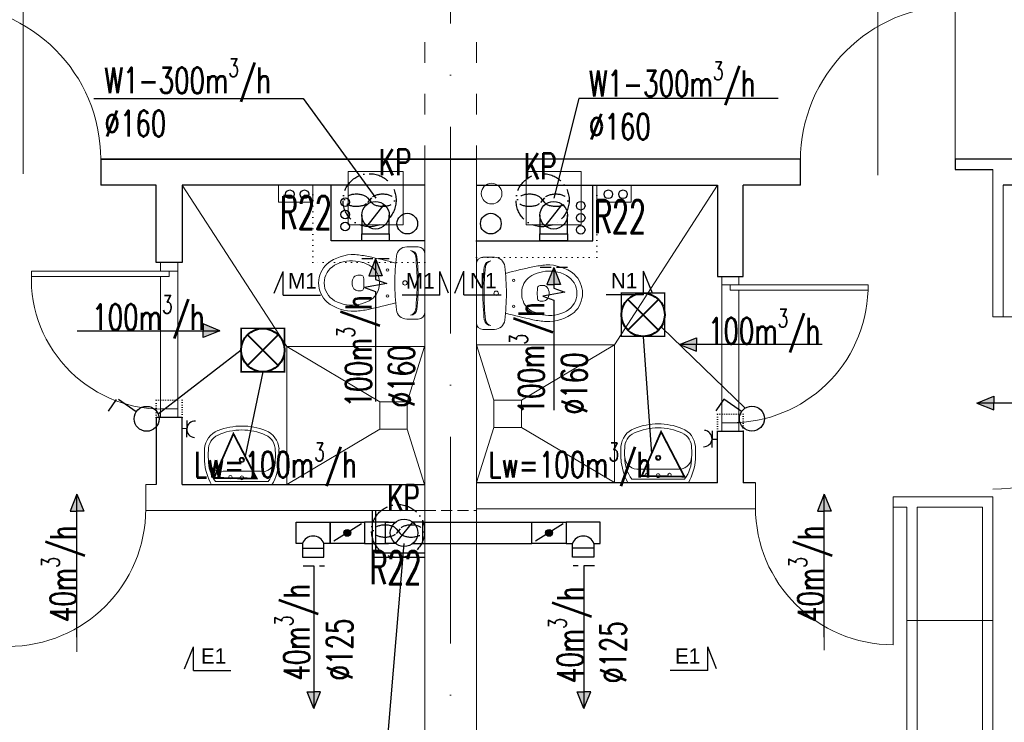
# Model space of a CAD drawing. Header units: millimetres. Extents: x -6513 to 30474, y -6915 to 65597.
# Tile 123 of 256: x -1902 to -1330, y 12978 to 13386. Entities that reach past the tile are written whole.
import ezdxf
from ezdxf.enums import TextEntityAlignment as Align

# ---------------------------------------------------------------- set-up
doc = ezdxf.new("R2010")
doc.units = ezdxf.units.MM
for name, pattern in [('ACAD_ISO03W100', [30, 12, -18]), ('ACAD_ISO10W100', [18, 12, -3, 0, -3]), ('DASHED', [19.05, 12.7, -6.35]), ('DOT', [6.35, 0, -6.35])]:
    doc.linetypes.add(name, pattern=pattern)
doc.layers.get('0').update_dxf_attribs({"color": 8})
for name, color, linetype in [('A200_General07', 8, 'Continuous'), ('A200_General08', 8, 'Continuous'), ('A270_text04', 8, 'Continuous'), ('A_obudowy', 8, 'Continuous'), ('DB_inst_pomocn', 8, 'Continuous')]:
    doc.layers.add(name, color=color, linetype=linetype)
for name, color, linetype, lineweight in [('A_cienka', 8, 'Continuous', 5), ('A_linia przekroj', 8, 'Continuous', 25), ('A_osie', 8, 'ACAD_ISO10W100', 5), ('A_przerywana', 8, 'ACAD_ISO03W100', 5), ('A_widok', 8, 'Continuous', 13), ('cieńkie', 8, 'Continuous', 9), ('DB-WM-nawiew-opis', 8, 'Continuous', 25), ('DB-WM-nawiew-opis-odnośnik', 8, 'Continuous', 30), ('DB-WM-wywiew-opis', 8, 'Continuous', 25), ('DB-WM-wywiew-opis-odnośnik', 8, 'Continuous', 30), ('DB_WM_nawiew', 8, 'Continuous', 30), ('DB_WM_wywiew', 8, 'Continuous', 30), ('DB_WM_ścianka nowa', 8, 'Continuous', 25), ('E_gniazda wtykowe', 1, 'Continuous', 30), ('E_oświetlenie', 1, 'Continuous', 30), ('E_technologia', 1, 'ACAD_ISO10W100', 30), ('noew ściany archwig', 8, 'Continuous', 9), ('snitarne archwig nowe', 8, 'Continuous', 9), ('Stolarka ARCHWIG', 8, 'Continuous', 5), ('widokowe ARCHWIG', 8, 'Continuous', 5), ('wyburzenia', 8, 'DOT', 20), ('Ściany ARCHWIG', 8, 'Continuous', 30)]:
    doc.layers.add(name, color=color, linetype=linetype, lineweight=lineweight)
doc.styles.add('BRH', font='txt')
doc.styles.add('SIMPLEXD', font='SIMPLEX.SHX', dxfattribs={"width": 0.6})
doc.styles.get("Standard").update_dxf_attribs({"font": 'txt.shx', "width": 0.9})

# ---------------------------------------------------------------- blocks, each defined once
blk = doc.blocks.new('drzwi schem')
at = {"color": 252, "ltscale": 10}
blk.add_line((0.5, -0.0928), (0.5, 1.0398), dxfattribs=at)
at = {"color": 252}
blk.add_line((0, 0), (0, 1), dxfattribs=at)
blk.add_arc((0, 0), 1, 0, 90, dxfattribs=at)
blk = doc.blocks.new('klop oli 2')
at = {"layer": 'snitarne archwig nowe', "color": 252}
for p, q in [((0, 17.18), (0, 0)), ((3.76, 20.94), (10.5, 20.94)), ((0, -17.18), (0, 0)), ((3.76, 0), (3.76, 1.04)), ((3.76, 0), (3.76, -1.04)), ((38.87, 4.52), (36.98, 4.52)), ((38.87, -4.52), (36.98, -4.52)), ((3.76, -20.94), (10.5, -20.94))]:
    blk.add_line(p, q, dxfattribs=at)
for centre, radius in [((21.65, 7.53), 0.706), ((11.48, 0), 1.27), ((11.48, 0), 1.27), ((21.65, -7.53), 0.706)]:
    blk.add_circle(centre, radius, dxfattribs=at)
for centre, radius, start, end in [((3.76, 17.18), 3.76, 90, 180), ((8.35, 15.01), 3.76, 90, 173.7281), ((9.02, 15.07), 3.76, 100.2428, 173.7859), ((10.5, 14.92), 6.02, 6.7931, 90), ((144.94, 0), 141.18, 173.7281, 180), ((144.94, 0), 140.52, 173.6694, 180), ((-114.73, 0), 132.14, 0, 6.7931), ((79.96, -215.17), 235.29, 101.5744, 105.544), ((43.09, -10.57), 23.53, 101.6195, 117.4027), ((44.77, -39.84), 56.47, 94.3794, 102.2907), ((42.45, -7.44), 20.33, 60.8839, 101.6195), ((41.45, -7.98), 24.47, 51.2869, 92.3028), ((37.27, 0.66), 10.88, 117.4027, 173.7581), ((46.59, 0), 11.82, 0, 60.8839), ((46.59, 0), 15.06, 0, 47.5638), ((144.94, 0), 141.18, 180, 186.2719), ((144.94, 0), 140.52, 180, 186.3306), ((-114.73, 0), 132.14, 353.2069, 0), ((43.29, 0), 16.94, 173.7581, 180), ((43.29, 0), 16.94, 180, 186.2419), ((63.62, 0), 28.24, 173.3508, 180), ((63.62, 0), 28.24, 180, 186.6492), ((36.98, 3.11), 1.41, 90, 173.3508), ((38.87, 1.69), 2.82, 36.8699, 90), ((36.61, 0), 5.65, 0, 36.8699), ((36.61, 0), 5.65, 323.1301, 0), ((46.59, 0), 11.82, 299.1161, 0), ((46.59, 0), 15.06, 312.4362, 0), ((37.27, -0.66), 10.88, 186.2419, 242.5973), ((36.98, -3.11), 1.41, 186.6492, 270), ((38.87, -1.69), 2.82, 270, 323.1301), ((43.09, 10.57), 23.53, 242.5973, 258.3805), ((42.45, 7.44), 20.33, 258.3805, 299.1161), ((41.45, 7.98), 24.47, 267.6972, 308.7131), ((8.35, -15.01), 3.76, 186.2719, 270), ((9.02, -15.07), 3.76, 186.2141, 259.7572), ((10.5, -14.92), 6.02, 270, 353.2069), ((79.96, 215.17), 235.29, 254.456, 258.4256), ((44.77, 39.84), 56.47, 257.7093, 265.6206), ((3.76, -17.18), 3.76, 180, 270)]:
    blk.add_arc(centre, radius, start, end, dxfattribs=at)
blk = doc.blocks.new('umywalka oli2')
at = {"layer": 'snitarne archwig nowe', "color": 252}
for p, q in [((0, 17.55), (0, 0)), ((20.94, 21.61), (13.75, 21.61)), ((1.97, 15.36), (1.97, 0)), ((7.88, 0.01), (7.88, 10.82)), ((0, 0), (0, -17.55)), ((1.97, 0), (1.97, -15.36)), ((7.88, -10.8), (7.88, 0.01)), ((13.75, -21.61), (20.94, -21.61))]:
    blk.add_line(p, q, dxfattribs=at)
for centre, radius in [((4.5, 6.61), 0.994), ((4.1, 0.01), 1.11), ((14.5, 0.01), 1.48), ((14.5, 0.01), 0.946), ((4.5, -6.61), 0.994)]:
    blk.add_circle(centre, radius, dxfattribs=at)
for centre, radius, start, end in [((15.57, -9.87), 31.53, 93.3155, 119.5931), ((14.19, -1.15), 20.54, 88.5847, 126.5008), ((15.27, 11.96), 7.48, 91.7023, 188.8292), ((17.34, -1.9), 21.45, 82.9063, 97.0937), ((20.43, 10.2), 9.2, 23.1986, 92.7468), ((20.18, 9.48), 12.16, 20.9395, 86.4287), ((-1.18, -0.01), 33.1, 360, 24.6987), ((-3.23, -0.01), 37.42, 360, 21.6896), ((-1.18, 0.01), 33.1, 335.3013, 0), ((-3.23, 0.01), 37.42, 338.3104, 0), ((15.27, -11.95), 7.48, 171.1708, 268.2977), ((14.19, 1.15), 20.54, 233.4992, 271.4153), ((20.43, -10.2), 9.2, 267.2532, 336.8014), ((20.18, -9.48), 12.16, 273.5713, 339.0605), ((15.57, 9.87), 31.53, 240.4069, 266.6845), ((17.34, 1.9), 21.45, 262.9063, 277.0937)]:
    blk.add_arc(centre, radius, start, end, dxfattribs=at)
blk = doc.blocks.new('A$C2355049C')
at = {"layer": 'DB-WM-nawiew-opis-odnośnik'}
h = blk.add_hatch(color=256, dxfattribs=at)
h.paths.add_polyline_path([(0, -9.82), (3.94, -9.82), (0, 0)])
h.paths.add_polyline_path([(0, 0), (-3.94, -9.82), (0, -9.82)])
at = {"layer": 'DB-WM-nawiew-opis-odnośnik', "flags": 128}
for points in [[(0, 0), (-3.94, -9.82), (0, -9.82)], [(0, -82.94), (0, 0)], [(0, 0), (3.94, -9.82), (0, -9.82)]]:
    blk.add_lwpolyline(points, dxfattribs=at)
blk = doc.blocks.new('A$C620C4C60')
at = {"layer": 'DB-WM-wywiew-opis-odnośnik'}
h = blk.add_hatch(color=256, dxfattribs=at)
h.paths.add_polyline_path([(0, 0), (9.82, 3.94), (9.82, 0)])
h.paths.add_polyline_path([(9.82, 0), (9.82, -3.94), (0, 0)])
at = {"layer": 'DB-WM-wywiew-opis-odnośnik', "flags": 128}
for points in [[(12.06, 0), (14.37, -6.46), (16.61, 6.4), (18.93, 0)], [(0, 0), (9.82, 3.94), (9.82, 0)], [(0, 0), (12.06, 0)], [(0, 0), (9.82, -3.94), (9.82, 0)], [(18.93, 0), (82.94, 0)]]:
    blk.add_lwpolyline(points, dxfattribs=at)
blk = doc.blocks.new('Sect Mk right')
at = {"layer": 'A200_General07', "color": 1}
for p, q in [((0.29, 7.48), (3.92, 6.01)), ((0, 6.01), (0, -0.21)), ((0, 6.01), (3.92, 6.01))]:
    blk.add_line(p, q, dxfattribs=at)
at = {"layer": 'A270_text04', "color": 0, "style": 'BRH'}
blk.add_attdef('-', text='', height=4.51, dxfattribs=at).set_placement((1.77, 1.49), align=Align.MIDDLE)
blk = doc.blocks.new('gw1')
at = {"layer": 'E_gniazda wtykowe'}
for p, q in [((99083.83, 55833.13), (99083.83, 55845.45)), ((99083.82, 55839.28), (99080.13, 55839.28))]:
    blk.add_line(p, q, dxfattribs=at)
blk.add_arc((99089.81, 55839.05), 6.04, 87.79577, 267.79577, dxfattribs=at)
blk = doc.blocks.new('raster')
at = {"layer": 'E_oświetlenie', "lineweight": 40}
for p, q in [((-21.2, 21.2), (21.2, -21.2)), ((21.2, 21.2), (-21.2, -21.2))]:
    blk.add_line(p, q, dxfattribs=at)
at = {"layer": 'E_oświetlenie', "const_width": 2}
blk.add_lwpolyline([(-30, -30), (30, -30), (30, 30), (-30, 30)], close=True, dxfattribs=at)
at = {"layer": 'E_oświetlenie', "lineweight": 40}
blk.add_circle((0, 0), 30, dxfattribs=at)

msp = doc.modelspace()

# ---------------------------------------------------------------- hatches: boundary and pattern name
at = {"layer": 'DB_WM_nawiew'}
h = msp.add_hatch(color=256, dxfattribs=at)
edge = h.paths.add_edge_path()
edge.add_arc((-1711.446, 13088.092), 2, 0, 360)
h = msp.add_hatch(color=256, dxfattribs=at)
edge = h.paths.add_edge_path()
edge.add_arc((-1594.235, 13088.092), 2, 0, 360)

# ---------------------------------------------------------------- linework, layer by layer
at = {"layer": 'A_cienka'}
msp.add_line((-1336.446, 13037.23), (-1386.446, 13037.23), dxfattribs=at)
at = {"layer": 'A_linia przekroj'}
for p, q in [((-1854.661, 13305.092), (-1636.446, 13305.092)), ((-1854.661, 13305.092), (-1854.661, 13290.092)), ((-1448.216, 13305.092), (-1854.661, 13305.092)), ((-1448.216, 13290.092), (-1448.216, 13305.092)), ((-1066.446, 13305.092), (-1358.232, 13305.092)), ((-1358.232, 13305.092), (-1358.232, 13299.092)), ((-1358.232, 13299.092), (-1336.446, 13299.092)), ((-1822.446, 13290.092), (-1854.661, 13290.092)), ((-1448.216, 13290.092), (-1481.446, 13290.092)), ((-1096.446, 13290.092), (-1330.446, 13290.092)), ((-1474.353, 13117.092), (-1481.446, 13117.092))]:
    msp.add_line(p, q, dxfattribs=at)
at = {"layer": 'A_obudowy', "linetype": 'ByBlock'}
for p, q in [((-1697.052, 13101.092), (-1697.052, 13073.892)), ((-1695.052, 13101.092), (-1695.052, 13076.392)), ((-1695.052, 13076.392), (-1666.446, 13076.392)), ((-1697.052, 13073.892), (-1666.446, 13073.892))]:
    msp.add_line(p, q, dxfattribs=at)
at = {"layer": 'A_osie', "ltscale": 10}
msp.add_line((-1651.446, 12663.649), (-1651.446, 14415.708), dxfattribs=at)
at = {"layer": 'A_przerywana'}
for p, q in [((-1666.446, 13493.092), (-1666.446, 13305.092)), ((-1636.446, 13493.092), (-1636.446, 13305.092))]:
    msp.add_line(p, q, dxfattribs=at)
at = {"layer": 'A_przerywana', "color": 252}
for p, q in [((-1666.446, 13493.092), (-1666.446, 13305.092)), ((-1666.446, 13493.092), (-1666.446, 13305.092)), ((-1636.446, 13493.092), (-1636.446, 13305.092)), ((-1636.446, 13493.092), (-1636.446, 13305.092))]:
    msp.add_line(p, q, dxfattribs=at)
at = {"layer": 'A_przerywana', "linetype": 'DASHED', "ltscale": 0.5}
msp.add_line((-1666.453, 13101.092), (-1636.446, 13101.092), dxfattribs=at)
at = {"layer": 'A_widok', "ltscale": 5}
for p, q in [((-1666.446, 13305.092), (-1666.446, 13036.305)), ((-1636.446, 13305.092), (-1636.446, 13036.557)), ((-1336.446, 13299.092), (-1336.446, 13213.518)), ((-1330.446, 13290.092), (-1330.446, 13213.518)), ((-1336.446, 13213.518), (-1330.446, 13213.518)), ((-1666.446, 12679.092), (-1666.446, 13185.092)), ((-1636.446, 12679.092), (-1636.446, 13185.092)), ((-1474.353, 13102.092), (-1474.353, 13117.092)), ((-1828.546, 13101.092), (-1828.54, 13116.092)), ((-1828.54, 13116.092), (-1822.446, 13116.092)), ((-1336.446, 13108.934), (-1394.353, 13108.934)), ((-1394.353, 13108.934), (-1394.353, 13102.934)), ((-1336.446, 12703.934), (-1336.446, 13108.934)), ((-1828.546, 13101.092), (-1666.453, 13101.092)), ((-1474.353, 13102.092), (-1636.446, 13102.092)), ((-1386.446, 13102.934), (-1394.353, 13102.934)), ((-1386.446, 12703.934), (-1386.446, 13102.934)), ((-1380.446, 12703.934), (-1380.446, 13102.934)), ((-1342.446, 13102.934), (-1380.446, 13102.934)), ((-1342.446, 12703.934), (-1342.446, 13102.934))]:
    msp.add_line(p, q, dxfattribs=at)
at = {"layer": 'cieńkie'}
for p, q in [((-1711.033, 13267.092), (-1711.033, 13298.092)), ((-1711.033, 13298.092), (-1679.033, 13298.092)), ((-1708.533, 13298.092), (-1681.533, 13298.092)), ((-1679.033, 13298.092), (-1679.033, 13267.092)), ((-1679.033, 13298.092), (-1679.033, 13267.092)), ((-1607.541, 13267.092), (-1607.541, 13298.092)), ((-1607.541, 13298.092), (-1575.541, 13298.092)), ((-1605.041, 13298.092), (-1578.041, 13298.092)), ((-1575.541, 13298.092), (-1575.541, 13267.092)), ((-1679.033, 13267.092), (-1679.033, 13281.092)), ((-1679.033, 13267.092), (-1679.033, 13281.092)), ((-1575.541, 13267.092), (-1575.541, 13281.092)), ((-1711.033, 13267.092), (-1697.033, 13267.092)), ((-1679.033, 13267.092), (-1711.033, 13267.092)), ((-1679.033, 13267.092), (-1711.033, 13267.092)), ((-1702.033, 13267.092), (-1688.033, 13267.092)), ((-1702.033, 13267.092), (-1688.033, 13267.092)), ((-1607.541, 13267.092), (-1593.541, 13267.092)), ((-1575.541, 13267.092), (-1607.541, 13267.092)), ((-1575.541, 13267.092), (-1607.541, 13267.092)), ((-1598.541, 13267.092), (-1584.541, 13267.092)), ((-1598.541, 13267.092), (-1584.541, 13267.092))]:
    msp.add_line(p, q, dxfattribs=at)
msp.add_circle((-1627.605, 13285.159), 6, dxfattribs=at)
at = {"layer": 'DB-WM-nawiew-opis'}
msp.add_lwpolyline([(-1843.988, 12953.121), (-1689.295, 12953.121), (-1678.446, 13081.936)], dxfattribs=at)
at = {"layer": 'DB-WM-wywiew-opis'}
for points in [[(-1858.762, 13340.344), (-1737.126, 13340.344), (-1694.878, 13282.464)], [(-1461.226, 13340.344), (-1576.99, 13340.344), (-1591.385, 13282.464)]]:
    msp.add_lwpolyline(points, dxfattribs=at)
at = {"layer": 'DB_inst_pomocn'}
for centre, radius in [((-1712.741, 13280.238), 2.5), ((-1575.852, 13278.134), 2.5), ((-1712.741, 13273.067), 2.5), ((-1676.575, 13267.706), 6), ((-1628.069, 13267.706), 6), ((-1575.852, 13271.155), 2.5), ((-1575.852, 13271.149), 2.5), ((-1712.741, 13266.011), 2.5), ((-1575.852, 13264.099), 2.5)]:
    msp.add_circle(centre, radius, dxfattribs=at)
at = {"layer": 'DB_WM_nawiew'}
for points in [[(-1741.146, 13094.342), (-1721.446, 13094.342), (-1721.446, 13081.842), (-1725.046, 13081.842)], [(-1737.546, 13081.842), (-1741.146, 13081.842), (-1741.146, 13094.342)], [(-1701.446, 13081.842), (-1721.446, 13081.842), (-1721.446, 13094.342), (-1701.446, 13094.342)], [(-1687.446, 13094.342), (-1701.446, 13094.342), (-1701.446, 13081.842), (-1687.446, 13081.842)], [(-1683.44, 13081.842), (-1689.246, 13081.842), (-1689.246, 13094.342), (-1683.44, 13094.342)], [(-1683.44, 13081.842), (-1673.453, 13094.342)], [(-1673.453, 13081.842), (-1667.646, 13081.842), (-1667.646, 13094.342), (-1673.453, 13094.342)], [(-1667.646, 13094.342), (-1604.235, 13094.342)], [(-1584.235, 13081.842), (-1604.235, 13081.842), (-1604.235, 13094.342), (-1584.235, 13094.342)], [(-1564.535, 13094.342), (-1584.235, 13094.342), (-1584.235, 13081.842), (-1580.635, 13081.842)], [(-1568.135, 13081.842), (-1564.535, 13081.842), (-1564.535, 13094.342)], [(-1703.218, 13093.235), (-1719.339, 13083.159)], [(-1586.006, 13093.235), (-1602.128, 13083.159)], [(-1737.546, 13081.842), (-1737.546, 13079.092), (-1725.046, 13079.092), (-1725.046, 13081.842)], [(-1669.446, 13081.842), (-1604.235, 13081.842)], [(-1568.135, 13081.842), (-1568.135, 13079.092), (-1580.635, 13079.092), (-1580.635, 13081.842)], [(-1737.546, 13079.092), (-1737.546, 13073.892), (-1725.046, 13073.892), (-1725.046, 13080.467)], [(-1568.135, 13079.092), (-1568.135, 13073.892), (-1580.635, 13073.892), (-1580.635, 13079.092)]]:
    msp.add_lwpolyline(points, dxfattribs=at)
at = {"layer": 'DB_WM_nawiew', "linetype": 'DASHED', "ltscale": 0.5}
for points in [[(-1737.152, 13068.892), (-1724.652, 13068.892)], [(-1567.741, 13068.892), (-1580.241, 13068.892)]]:
    msp.add_lwpolyline(points, dxfattribs=at)
at = {"layer": 'DB_WM_nawiew'}
for centre in [(-1711.446, 13088.092), (-1594.235, 13088.092)]:
    msp.add_circle(centre, 2, dxfattribs=at)
for centre in [(-1731.296, 13079.612), (-1574.385, 13079.612)]:
    msp.add_arc(centre, 6.636, 19.63683, 160.36317, dxfattribs=at)
at = {"layer": 'DB_WM_wywiew'}
for points in [[(-1699.957, 13266.287), (-1690.109, 13278.897)], [(-1596.465, 13266.287), (-1586.617, 13278.897)], [(-1703.033, 13272.592), (-1703.033, 13261.792), (-1687.033, 13261.792), (-1687.033, 13272.592)], [(-1599.541, 13272.592), (-1599.541, 13261.792), (-1583.541, 13261.792), (-1583.541, 13272.592)], [(-1687.033, 13261.792), (-1687.033, 13257.792), (-1703.033, 13257.792), (-1703.033, 13261.792)], [(-1583.541, 13261.792), (-1583.541, 13257.792), (-1599.541, 13257.792), (-1599.541, 13261.792)]]:
    msp.add_lwpolyline(points, dxfattribs=at)
at = {"layer": 'DB_WM_wywiew', "linetype": 'DASHED', "ltscale": 0.5}
for points in [[(-1687.033, 13247.248), (-1703.033, 13247.248)], [(-1583.541, 13242.248), (-1599.541, 13242.248)]]:
    msp.add_lwpolyline(points, dxfattribs=at)
at = {"layer": 'DB_WM_wywiew', "color": 1}
for centre in [(-1695.033, 13272.592), (-1591.541, 13272.592)]:
    msp.add_circle(centre, 8, dxfattribs=at)
at = {"layer": 'DB_WM_wywiew', "color": 240}
msp.add_circle((-1678.446, 13088.092), 8, dxfattribs=at)
at = {"layer": 'DB_WM_ścianka nowa'}
for points in [[(-1666.758, 13257.792), (-1720.758, 13257.792), (-1720.758, 13290.348)], [(-1636.758, 13257.792), (-1568.758, 13257.792), (-1568.758, 13290.348)]]:
    msp.add_lwpolyline(points, dxfattribs=at)
at = {"layer": 'E_oświetlenie'}
for p, q in [((-1539.631, 13202.221), (-1534.762, 13133.946)), ((-1539.631, 13202.221), (-1534.762, 13133.946)), ((-1528.772, 13207.426), (-1480.305, 13160.544)), ((-1528.772, 13207.426), (-1480.305, 13160.544)), ((-1773.115, 13194.236), (-1821.299, 13156.974)), ((-1773.115, 13194.236), (-1821.299, 13156.974)), ((-1760.515, 13181.636), (-1770.843, 13132.663)), ((-1760.515, 13181.636), (-1770.843, 13132.663)), ((-1845.695, 13165.603), (-1850.396, 13158.827)), ((-1845.695, 13165.603), (-1850.396, 13158.827)), ((-1834.01, 13158.463), (-1844.302, 13165.603)), ((-1834.01, 13158.463), (-1844.302, 13165.603)), ((-1492.647, 13165.709), (-1497.348, 13158.932)), ((-1492.647, 13165.709), (-1497.348, 13158.932)), ((-1482.355, 13158.568), (-1492.647, 13165.709)), ((-1482.355, 13158.568), (-1492.647, 13165.709)), ((-1777.613, 13145.689), (-1788.856, 13119.992)), ((-1777.613, 13145.689), (-1788.856, 13119.992)), ((-1777.613, 13145.689), (-1764.073, 13119.636)), ((-1777.613, 13145.689), (-1764.073, 13119.636)), ((-1529.141, 13146.795), (-1540.384, 13121.097)), ((-1529.141, 13146.795), (-1540.384, 13121.097)), ((-1529.141, 13146.795), (-1515.601, 13120.742)), ((-1529.141, 13146.795), (-1515.601, 13120.742)), ((-1788.856, 13119.992), (-1764.073, 13119.636)), ((-1788.856, 13119.992), (-1764.073, 13119.636)), ((-1540.384, 13121.097), (-1515.601, 13120.742)), ((-1540.384, 13121.097), (-1515.601, 13120.742))]:
    msp.add_line(p, q, dxfattribs=at)
at = {"layer": 'E_oświetlenie', "const_width": 1.05}
for points in [[(-1764.073, 13119.636), (-1777.613, 13145.689), (-1788.856, 13119.992)], [(-1764.073, 13119.636), (-1777.613, 13145.689), (-1788.856, 13119.992)], [(-1515.601, 13120.742), (-1529.141, 13146.795), (-1540.384, 13121.097)], [(-1515.601, 13120.742), (-1529.141, 13146.795), (-1540.384, 13121.097)]]:
    msp.add_lwpolyline(points, close=True, dxfattribs=at)
at = {"layer": 'E_oświetlenie'}
for centre in [(-1828.052, 13154.329), (-1828.052, 13154.329), (-1476.397, 13154.435), (-1476.397, 13154.435)]:
    msp.add_circle(centre, 7.252, dxfattribs=at)
at = {"layer": 'E_technologia'}
for p, q in [((-1699.724, 13282.693), (-1697.32, 13279.914)), ((-1697.32, 13282.693), (-1699.724, 13279.914)), ((-1599.198, 13282.693), (-1596.794, 13279.914)), ((-1596.794, 13282.693), (-1599.198, 13279.914)), ((-1683.134, 13090.511), (-1680.73, 13087.732)), ((-1680.73, 13090.511), (-1683.134, 13087.732))]:
    msp.add_line(p, q, dxfattribs=at)
for centre in [(-1698.522, 13281.304), (-1597.996, 13281.304), (-1681.932, 13089.121)]:
    msp.add_circle(centre, 15.427, dxfattribs=at)
for centre, start_param, end_param in [((-1706.149, 13281.304), 3.5498657, 9.0165049), ((-1690.895, 13281.304), 0.408273, 5.8749123), ((-1605.623, 13281.304), 3.5498657, 9.0165049), ((-1590.369, 13281.304), 0.408273, 5.8749123), ((-1689.559, 13089.121), 3.5498657, 9.0165049), ((-1674.305, 13089.121), 0.408273, 5.8749123)]:
    msp.add_ellipse(centre, major_axis=(-7, 0), ratio=0.5, start_param=start_param, end_param=end_param, dxfattribs=at)
at = {"layer": 'snitarne archwig nowe'}
msp.add_line((-1746.603, 13196.248), (-1807.446, 13290.092), dxfattribs=at)
for points in [[(-1556.29, 13197.248), (-1496.446, 13290.092)], [(-1746.603, 13116.092), (-1746.603, 13196.248), (-1666.446, 13196.248)], [(-1692.603, 13164.248), (-1746.603, 13196.248)], [(-1676.603, 13164.248), (-1666.603, 13196.248)], [(-1636.446, 13197.248), (-1556.29, 13197.248), (-1556.29, 13117.092)], [(-1626.29, 13165.248), (-1636.29, 13197.248)], [(-1610.29, 13165.248), (-1556.29, 13197.248)], [(-1692.603, 13148.248), (-1746.603, 13116.248)], [(-1676.603, 13148.248), (-1666.603, 13116.248)], [(-1626.29, 13149.248), (-1636.29, 13117.248)], [(-1610.29, 13149.248), (-1556.29, 13117.248)]]:
    msp.add_lwpolyline(points, dxfattribs=at)
for points in [[(-1676.603, 13164.248), (-1692.603, 13164.248), (-1692.603, 13148.248), (-1676.603, 13148.248)], [(-1626.29, 13149.248), (-1610.29, 13149.248), (-1610.29, 13165.248), (-1626.29, 13165.248)]]:
    msp.add_lwpolyline(points, close=True, dxfattribs=at)
at = {"layer": 'Stolarka ARCHWIG'}
for p, q in [((-1814.946, 13240.092), (-1894.946, 13240.092)), ((-1894.946, 13237.092), (-1894.946, 13240.092)), ((-1894.946, 13237.092), (-1814.946, 13237.092)), ((-1814.946, 13237.092), (-1814.946, 13240.092)), ((-1488.946, 13229.092), (-1488.946, 13232.092)), ((-1488.946, 13229.092), (-1488.946, 13232.092)), ((-1488.946, 13232.092), (-1408.946, 13232.092)), ((-1408.946, 13232.092), (-1408.946, 13229.092)), ((-1408.946, 13229.092), (-1488.946, 13229.092))]:
    msp.add_line(p, q, dxfattribs=at)
for points in [[(-1814.946, 13245.092), (-1809.946, 13245.092), (-1809.946, 13240.092), (-1819.946, 13240.092), (-1819.946, 13245.092), (-1812.446, 13245.092)], [(-1819.946, 13237.092), (-1819.946, 13159.984)], [(-1809.946, 13160.092), (-1809.946, 13240.092)], [(-1488.946, 13237.092), (-1493.946, 13237.092), (-1493.946, 13232.092), (-1483.946, 13232.092), (-1483.946, 13237.092), (-1491.446, 13237.092)], [(-1488.946, 13237.092), (-1493.946, 13237.092), (-1493.946, 13232.092), (-1483.946, 13232.092), (-1483.946, 13237.092), (-1491.446, 13237.092)], [(-1493.946, 13151.975), (-1493.946, 13231.975)], [(-1483.946, 13228.975), (-1483.946, 13151.975)], [(-1814.946, 13160.092), (-1809.946, 13160.092), (-1809.946, 13155.092), (-1819.946, 13155.092), (-1819.946, 13160.092), (-1812.446, 13160.092)], [(-1814.946, 13160.092), (-1809.946, 13160.092), (-1809.946, 13155.092), (-1819.946, 13155.092), (-1819.946, 13160.092), (-1812.446, 13160.092)], [(-1488.946, 13152.092), (-1493.946, 13152.092), (-1493.946, 13147.092), (-1483.946, 13147.092), (-1483.946, 13152.092), (-1491.446, 13152.092)]]:
    msp.add_lwpolyline(points, dxfattribs=at)
for centre, radius, start, end in [((-1819.09, 13235.884), 75.905, 177.9553, 273.12913), ((-1488.292, 13231.471), 79.382, 269.52792, 358.2827)]:
    msp.add_arc(centre, radius, start, end, dxfattribs=at)
at = {"layer": 'widokowe ARCHWIG'}
for p, q in [((-1731.446, 13290.092), (-1751.446, 13290.092)), ((-1751.446, 13290.092), (-1751.446, 13280.092)), ((-1731.446, 13280.092), (-1731.446, 13290.092)), ((-1546.446, 13290.092), (-1566.446, 13290.092)), ((-1566.446, 13290.092), (-1566.446, 13280.092)), ((-1546.446, 13280.092), (-1546.446, 13290.092)), ((-1751.446, 13280.092), (-1731.446, 13280.092)), ((-1566.446, 13280.092), (-1546.446, 13280.092))]:
    msp.add_line(p, q, dxfattribs=at)
at = {"layer": 'wyburzenia', "ltscale": 0.5}
for p, q in [((-1731.446, 13245.092), (-1731.446, 13290.092)), ((-1566.446, 13248.092), (-1566.446, 13290.092)), ((-1636.446, 13248.092), (-1566.446, 13248.092)), ((-1636.446, 13248.092), (-1619.446, 13248.092)), ((-1666.446, 13245.092), (-1731.446, 13245.092))]:
    msp.add_line(p, q, dxfattribs=at)
at = {"layer": 'wyburzenia', "ltscale": 0.2}
for points in [[(-1822.446, 13165.092), (-1807.446, 13165.092), (-1807.446, 13155.092), (-1822.446, 13155.092)], [(-1496.446, 13157.092), (-1481.446, 13157.092), (-1481.446, 13147.092), (-1496.446, 13147.092)]]:
    msp.add_lwpolyline(points, close=True, dxfattribs=at)
at = {"layer": 'Ściany ARCHWIG'}
for p, q in [((-1666.446, 13305.092), (-1721.446, 13305.092)), ((-1822.446, 13245.092), (-1822.446, 13290.092)), ((-1807.446, 13290.092), (-1807.446, 13245.092)), ((-1666.446, 13290.092), (-1807.446, 13290.092)), ((-1636.446, 13290.092), (-1496.446, 13290.092)), ((-1496.446, 13290.092), (-1496.446, 13237.092)), ((-1481.446, 13237.092), (-1481.446, 13290.092)), ((-1807.446, 13245.092), (-1822.446, 13245.092)), ((-1807.446, 13245.092), (-1822.446, 13245.092)), ((-1807.446, 13245.092), (-1822.446, 13245.092)), ((-1496.446, 13237.092), (-1481.446, 13237.092)), ((-1496.446, 13237.092), (-1481.446, 13237.092)), ((-1496.446, 13237.092), (-1481.446, 13237.092)), ((-1807.446, 13155.092), (-1822.446, 13155.092)), ((-1822.446, 13155.092), (-1822.446, 13116.092)), ((-1807.446, 13155.092), (-1822.446, 13155.092)), ((-1807.446, 13116.092), (-1807.446, 13155.092)), ((-1496.446, 13147.092), (-1481.446, 13147.092)), ((-1496.446, 13117.092), (-1496.446, 13147.092)), ((-1496.446, 13147.092), (-1481.446, 13147.092)), ((-1481.446, 13147.092), (-1481.446, 13117.092)), ((-1496.446, 13117.092), (-1636.446, 13117.092)), ((-1807.446, 13116.092), (-1666.446, 13116.092))]:
    msp.add_line(p, q, dxfattribs=at)
for centre in [(-1744.794, 13284.755), (-1736.277, 13284.755), (-1559.794, 13284.755), (-1551.277, 13284.755)]:
    msp.add_circle(centre, 2.5, dxfattribs=at)

# ---------------------------------------------------------------- block references
at = {"layer": 'A200_General08'}
ref = msp.add_blockref('Sect Mk right', (-1727.762, 13226.257), dxfattribs=dict(at, xscale=3.5, yscale=3.5, zscale=3.5, rotation=90.00000000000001))
ref.add_attrib('-', 'M1', dxfattribs={"layer": 'A270_text04', "color": 7, "height": 9, "style": 'BRH'}).set_placement((-1737.498, 13234.493), align=Align.MIDDLE)
ref = msp.add_blockref('Sect Mk right', (-1678.763, 13226.257), dxfattribs=dict(at, xscale=-3.5, yscale=3.5, zscale=3.5, rotation=270))
ref.add_attrib('-', 'M1', dxfattribs={"layer": 'A270_text04', "color": 7, "height": 9, "style": 'BRH'}).set_placement((-1669.028, 13234.493), align=Align.MIDDLE)
ref = msp.add_blockref('Sect Mk right', (-1622.706, 13226.34), dxfattribs=dict(at, xscale=3.5, yscale=3.5, zscale=3.5, rotation=90.00000000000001))
ref.add_attrib('-', 'N1', dxfattribs={"layer": 'A270_text04', "color": 7, "height": 9, "style": 'BRH'}).set_placement((-1632.441, 13234.575), align=Align.MIDDLE)
ref = msp.add_blockref('Sect Mk right', (-1560.376, 13226.34), dxfattribs=dict(at, xscale=-3.5, yscale=3.5, zscale=3.5, rotation=270))
ref.add_attrib('-', 'N1', dxfattribs={"layer": 'A270_text04', "color": 7, "height": 9, "style": 'BRH'}).set_placement((-1550.64, 13234.575), align=Align.MIDDLE)
ref = msp.add_blockref('Sect Mk right', (-1779.838, 13008.118), dxfattribs=dict(at, xscale=3.5, yscale=3.5, zscale=3.5, rotation=90))
ref.add_attrib('-', 'E1', dxfattribs={"layer": 'A270_text04', "color": 7, "height": 9, "style": 'BRH'}).set_placement((-1789.143, 13016.534), align=Align.MIDDLE)
ref = msp.add_blockref('Sect Mk right', (-1523.055, 13008.118), dxfattribs=dict(at, xscale=-3.5, yscale=3.5, zscale=3.5, rotation=270))
ref.add_attrib('-', 'E1', dxfattribs={"layer": 'A270_text04', "color": 7, "height": 9, "style": 'BRH'}).set_placement((-1513.75, 13016.534), align=Align.MIDDLE)
at = {"layer": 'A_cienka'}
for p, xscale, yscale, zscale, rotation in [((-1336.446, 13213.518), 100, 100, 100, 270), ((-1394.353, 13103.092), 80, 80, 80, 180), ((-1908.54, 13102.092), -80, 80, 80, 180)]:
    msp.add_blockref('drzwi schem', p, dxfattribs=dict(at, xscale=xscale, yscale=yscale, zscale=zscale, rotation=rotation))
at = {"layer": 'A_widok', "ltscale": 5, "xscale": 90, "yscale": 90, "zscale": 90}
msp.add_blockref('drzwi schem', (-1944.661, 13305.092), dxfattribs=at)
at = {"layer": 'A_widok', "ltscale": 5, "xscale": -90, "yscale": 90, "zscale": 90, "rotation": 359.9999999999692}
msp.add_blockref('drzwi schem', (-1358.232, 13304.249), dxfattribs=at)
at = {"layer": 'DB_WM_nawiew', "xscale": -1}
for p, rotation in [((-1785.43, 13205.499), 270), ((-1573.991, 12985.956), 180)]:
    msp.add_blockref('A$C2355049C', p, dxfattribs=dict(at, rotation=rotation))
at = {"layer": 'DB_WM_nawiew'}
for p, rotation in [((-1518.463, 13197.499), 90), ((-1345.725, 13163.518), 90), ((-1730.902, 12985.956), 180)]:
    msp.add_blockref('A$C2355049C', p, dxfattribs=dict(at, rotation=rotation))
at = {"layer": 'DB_WM_nawiew', "xscale": -1}
for p in [(-1868.54, 13110.515), (-1434.353, 13110.515)]:
    msp.add_blockref('A$C2355049C', p, dxfattribs=at)
at = {"layer": 'DB_WM_wywiew', "xscale": -1, "rotation": 90}
for p in [(-1695.033, 13247.248), (-1591.541, 13242.248)]:
    msp.add_blockref('A$C620C4C60', p, dxfattribs=at)
at = {"layer": 'E_oświetlenie', "lineweight": 40, "xscale": 0.4199999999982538, "yscale": 0.4200000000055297, "zscale": 0.4199999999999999, "rotation": 180}
for p in [(-1539.631, 13214.821), (-1539.631, 13214.821), (-1760.515, 13194.236), (-1760.515, 13194.236)]:
    msp.add_blockref('raster', p, dxfattribs=at)
at = {"layer": 'E_oświetlenie', "zscale": 0.7874999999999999}
for p, xscale, yscale, rotation in [((-80764.693, -29129.372), 0.7875000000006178, 0.7874999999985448, 358.7624398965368), ((-80764.693, -29129.372), 0.7875000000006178, 0.7874999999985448, 358.7624398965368), ((77460.451, 55420.532), 0.7875000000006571, 0.7875000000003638, 178.7624398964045), ((77460.451, 55420.532), 0.7875000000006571, 0.7875000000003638, 178.7624398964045)]:
    msp.add_blockref('gw1', p, dxfattribs=dict(at, xscale=xscale, yscale=yscale, rotation=rotation))
at = {"layer": 'noew ściany archwig', "xscale": -1, "rotation": 270}
for p in [(-1530.831, 13117.216), (-1772.738, 13115.955)]:
    msp.add_blockref('umywalka oli2', p, dxfattribs=at)
at = {"layer": 'snitarne archwig nowe', "xscale": -1}
msp.add_blockref('klop oli 2', (-1666.446, 13233.248), dxfattribs=at)
at = {"layer": 'snitarne archwig nowe'}
msp.add_blockref('klop oli 2', (-1636.446, 13227.248), dxfattribs=at)

# ---------------------------------------------------------------- texts
at = {"layer": 'DB-WM-nawiew-opis', "char_height": 15, "width": 37.14159, "attachment_point": 1}
for insert in [(-1859.685, 13226.03), (-1501.968, 13218.03)]:
    msp.add_mtext('\\A1;{\\Fsimplex|c238;\\W0.7;100m\\H0.7x;\\S3^ ;\\H1.4286x;/h}', dxfattribs=dict(at, insert=insert))
at = {"layer": 'DB-WM-nawiew-opis', "char_height": 15, "width": 37.14159, "attachment_point": 1, "rotation": 90}
for s, insert in [('\\A1;{\\Fsimplex|c238;\\W0.7;40m\\H0.7x;\\S3^ ;\\H1.4286x;/h}', (-1889.071, 13036.259)), ('\\A1;{\\Fsimplex|c238;\\W0.7;40m\\H0.7x;\\S3^ ;\\H1.4286x;/h}', (-1454.885, 13036.259)), ('\\A1;{\\Fsimplex|c238;\\W0.7;40m\\H0.7x;\\S3^ ;\\H1.4286x;/h\\P%%C125}', (-1753.483, 13002.3)), ('\\A1;{\\Fsimplex|c238;\\W0.7;40m\\H0.7x;\\S3^ ;\\H1.4286x;/h\\P%%C125}', (-1594.61, 13000.809))]:
    msp.add_mtext(s, dxfattribs=dict(at, insert=insert))
at = {"layer": 'DB-WM-wywiew-opis', "char_height": 15, "width": 37.14159, "attachment_point": 1}
for s, insert in [('\\A1;{\\Fsimplex|c238;\\W0.7;W1-300m\\H0.7x;\\S3^ ;\\H1.4286x;/h\\P%%C160}', (-1852.587, 13363.532)), ('\\A1;{\\Fsimplex|c238;\\W0.7;W1-300m\\H0.7x;\\S3^ ;\\H1.4286x;/h\\P%%C160}', (-1571.112, 13361.696)), ('\\A1;{\\Fsimplex|c238;\\W0.7;Lw=100m\\H0.7x;\\S3^ ;\\H1.4286x;/h}', (-1800.495, 13140.315)), ('\\A1;{\\Fsimplex|c238;\\W0.7;Lw=100m\\H0.7x;\\S3^ ;\\H1.4286x;/h}', (-1629.495, 13140.315))]:
    msp.add_mtext(s, dxfattribs=dict(at, insert=insert))
at = {"layer": 'DB-WM-wywiew-opis', "color": 1, "char_height": 15, "width": 37.14159, "attachment_point": 1}
for insert in [(-1693.202, 13310.939), (-1608.869, 13308.621), (-1688.338, 13116.043)]:
    msp.add_mtext('{\\Fsimplex|c238;\\W0.7;KP}', dxfattribs=dict(at, insert=insert))
at = {"layer": 'DB-WM-wywiew-opis', "char_height": 15, "width": 37.14159, "attachment_point": 1, "rotation": 90}
for insert in [(-1717.553, 13160.935), (-1617.153, 13156.916)]:
    msp.add_mtext('\\A1;{\\Fsimplex|c238;\\W0.7;100m\\H0.7x;\\S3^ ;\\H1.4286x;/h\\P%%C160}', dxfattribs=dict(at, insert=insert))
at = {"layer": 'E_technologia', "style": 'SIMPLEXD', "width": 0.6}
for p in [(-1750.543, 13264.522), (-1568.043, 13262.099), (-1698.447, 13058.191)]:
    msp.add_text('R22', height=19.2, dxfattribs=at).set_placement(p)

doc.saveas('drawing.dxf')
